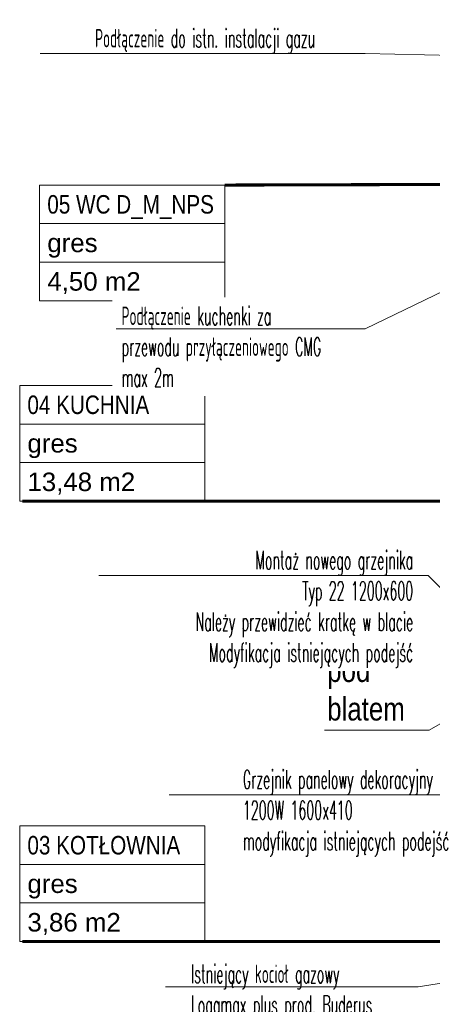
# Model space of a CAD drawing. Header units: millimetres. Extents: x -55054 to 44305, y -132338 to 49528.
# Tile 12 of 72: x 24751 to 27426, y -104030 to -97642. Entities that reach past the tile are written whole.
import ezdxf
from ezdxf import colors
from ezdxf.entities.mleader import LeaderData, LeaderLine
from ezdxf.enums import TextEntityAlignment as Align
from ezdxf.math import Vec2, Vec3

# ---------------------------------------------------------------- set-up
doc = ezdxf.new("R2010")
doc.units = ezdxf.units.MM
doc.header["$LTSCALE"] = 100
for name, color, linetype, lineweight in [('.WK_WODA_OPIS', 7, 'Continuous', 13), ('.XREF', 251, 'Continuous', 5), ('Kosów OSP 27-03-2026_xref$0$A_meble kuchnia lazienka', 8, 'Continuous', 5), ('Kosów OSP 27-03-2026_xref$0$A_opis pom', 8, 'Continuous', 5)]:
    doc.layers.add(name, color=color, linetype=linetype, lineweight=lineweight)
doc.styles.add('Kosów OSP 27-03-2026_xref$0$dar-styl', font='arial.ttf')
doc.styles.add('Kosów OSP 27-03-2026_xref$0$Standard', font='arial.ttf')
doc.styles.add('WYMIARY', font='romans.shx', dxfattribs={"width": 0.7})

# ---------------------------------------------------------------- blocks, each defined once
blk = doc.blocks.new('Kosów OSP 27-03-2026_xref$0$A_METKA POM.')
at = {"layer": 'Kosów OSP 27-03-2026_xref$0$A_opis pom'}
blk.add_lwpolyline([(0, 0), (120, 0), (120, -75), (0, -75)], close=True, dxfattribs=at)
for points in [[(0, -25), (120, -25)], [(0, -50), (120, -50)]]:
    blk.add_lwpolyline(points, dxfattribs=at)
at = {"layer": 'Kosów OSP 27-03-2026_xref$0$A_opis pom', "style": 'Kosów OSP 27-03-2026_xref$0$dar-styl'}
for tag, p in [('NAZWA_POM', (5, -6.5)), ('WYKOŃCZENIE', (5, -31.5)), ('POWIERZCHNIA', (5, -56.5))]:
    blk.add_attdef(tag, text='', height=12, dxfattribs=at).set_placement(p, align=Align.TOP_LEFT)
blk = doc.blocks.new('Kosów OSP 27-03-2026_xref$0$A$C69D56E1C')
at = {"layer": 'Kosów OSP 27-03-2026_xref$0$A_opis pom', "const_width": 2}
for points in [[(-1820.5, -221.93), (-1374.7, -220.64)], [(-1951.7, -426.97), (-1563.03, -426.97)], [(-1951.7, -712.73), (-1623.54, -712.73)]]:
    blk.add_lwpolyline(points, dxfattribs=at)
at = {"layer": 'Kosów OSP 27-03-2026_xref$0$A_opis pom'}
blk.add_lwpolyline([(-1640.66, -548.42), (-1687.88, -575.68), (-1755.83, -575.68)], dxfattribs=at)
ref = blk.add_blockref('Kosów OSP 27-03-2026_xref$0$A_METKA POM.', (-1940.5, -221.93), dxfattribs=dict(at, rotation=360))
ref.add_attrib('NAZWA_POM', '05 WC D_M_NPS', dxfattribs={"height": 12, "style": 'Kosów OSP 27-03-2026_xref$0$dar-styl', "width": 0.8}).set_placement((-1935.5, -228.43), align=Align.TOP_LEFT)
ref.add_attrib('WYKOŃCZENIE', 'gres', dxfattribs={"height": 12, "style": 'Kosów OSP 27-03-2026_xref$0$dar-styl'}).set_placement((-1935.5, -253.43), align=Align.TOP_LEFT)
ref.add_attrib('POWIERZCHNIA', '4,50 m2', dxfattribs={"height": 12, "style": 'Kosów OSP 27-03-2026_xref$0$dar-styl'}).set_placement((-1935.5, -278.43), align=Align.TOP_LEFT)
ref = blk.add_blockref('Kosów OSP 27-03-2026_xref$0$A_METKA POM.', (-1953.4, -351.97), dxfattribs=dict(at, rotation=360))
ref.add_attrib('NAZWA_POM', '04 KUCHNIA', dxfattribs={"height": 12, "style": 'Kosów OSP 27-03-2026_xref$0$dar-styl', "width": 0.8}).set_placement((-1948.4, -358.47), align=Align.TOP_LEFT)
ref.add_attrib('WYKOŃCZENIE', 'gres', dxfattribs={"height": 12, "style": 'Kosów OSP 27-03-2026_xref$0$dar-styl'}).set_placement((-1948.4, -383.47), align=Align.TOP_LEFT)
ref.add_attrib('POWIERZCHNIA', '13,48 m2', dxfattribs={"height": 12, "style": 'Kosów OSP 27-03-2026_xref$0$dar-styl'}).set_placement((-1948.4, -408.47), align=Align.TOP_LEFT)
ref = blk.add_blockref('Kosów OSP 27-03-2026_xref$0$A_METKA POM.', (-1953.4, -637.73), dxfattribs=dict(at, rotation=360))
ref.add_attrib('NAZWA_POM', '03 KOTŁOWNIA', dxfattribs={"height": 12, "style": 'Kosów OSP 27-03-2026_xref$0$dar-styl', "width": 0.8}).set_placement((-1948.4, -644.23), align=Align.TOP_LEFT)
ref.add_attrib('WYKOŃCZENIE', 'gres', dxfattribs={"height": 12, "style": 'Kosów OSP 27-03-2026_xref$0$dar-styl'}).set_placement((-1948.4, -669.23), align=Align.TOP_LEFT)
ref.add_attrib('POWIERZCHNIA', '3,86 m2', dxfattribs={"height": 12, "style": 'Kosów OSP 27-03-2026_xref$0$dar-styl'}).set_placement((-1948.4, -694.23), align=Align.TOP_LEFT)
at = {"layer": 'Kosów OSP 27-03-2026_xref$0$A_opis pom', "insert": (-1754, -504.32), "char_height": 15, "width": 119.0753, "attachment_point": 1, "style": 'Kosów OSP 27-03-2026_xref$0$Standard'}
blk.add_mtext('{\\W0.8;grzejnik\\Ppod\\Pblatem}', dxfattribs=at)
blk = doc.blocks.new('Kosów OSP 27-03-2026_xref')
at = {"layer": 'Kosów OSP 27-03-2026_xref$0$A_meble kuchnia lazienka'}
blk.add_blockref('Kosów OSP 27-03-2026_xref$0$A$C69D56E1C', (6868.75, -5828.65), dxfattribs=at)
blk = doc.blocks.new('_None')

msp = doc.modelspace()

# ---------------------------------------------------------------- block references
at = {"layer": '.XREF', "xscale": 10, "yscale": 10, "zscale": 10}
msp.add_blockref('Kosów OSP 27-03-2026_xref', (-24402.4, -38209.1, -141.5), dxfattribs=at)

# ---------------------------------------------------------------- next in the draw order: leaders
at = {"layer": '.WK_WODA_OPIS'}
ml = msp.add_multileader_mtext('Standard', dxfattribs=at)
ml.set_content('\\W0.5;Podłączenie do istn. instalacji gazu', color=256, style='WYMIARY')
ml.set_leader_properties(linetype='ByLayer', lineweight=-1)
ml.set_arrow_properties(name='NONE')
ml.build(insert=Vec2(0, 0))
ml.multileader.update_dxf_attribs({"text_left_attachment_type": 6, "text_right_attachment_type": 6, "dogleg_length": 86.4, "arrow_head_size": 40})
ctx = ml.context
ctx.base_point, ctx.char_height, ctx.arrow_head_size, ctx.landing_gap_size, ctx.plane_origin = Vec3(25230.1, -97861.9, 524.5), 120, 40, 10, Vec3(-52140877.1, -7109786.8, 524.5)
ctx.left_attachment, ctx.right_attachment = 6, 6
notes = []
notes.append((ctx, [(0, (1, 1, 0), (26990.8, -97861.9, 524.5), (-1, 0), 86.4, [(0, [(27852.4, -97879.3, 524.5)], 0, [])])]))
ctx.mtext.insert, ctx.mtext.line_spacing_style = Vec3(25240.1, -97701.9, 524.5), 2
ctx.mtext.has_bg_fill, ctx.mtext.bg_color, ctx.mtext.bg_scale_factor, ctx.mtext.bg_transparency, ctx.mtext.use_window_bg_color = 1, -1027028792, 1.5, 0, 1
ml = msp.add_multileader_mtext('Standard', dxfattribs=at)
ml.set_content('\\W0.5;Podłączenie kuchenki za przewodu przyłączeniowego CMG max 2m', color=256, style='WYMIARY')
ml.set_leader_properties(linetype='ByLayer', lineweight=-1)
ml.set_arrow_properties(name='NONE')
ml.build(insert=Vec2(0, 0))
ml.multileader.update_dxf_attribs({"text_left_attachment_type": 6, "text_right_attachment_type": 6, "dogleg_length": 86.4, "arrow_head_size": 40})
ctx = ml.context
ctx.base_point, ctx.char_height, ctx.arrow_head_size, ctx.landing_gap_size, ctx.plane_origin = Vec3(25401.5, -99647.6, 524.5), 120, 40, 10, Vec3(-52140877.1, -7111732.5, 524.5)
ctx.left_attachment, ctx.right_attachment = 6, 6
notes.append((ctx, [(0, (1, 1, 0), (26990.8, -99647.6, 524.5), (-1, 0), 86.4, [(0, [(27898.9, -99208.1, 524.5)], 0, [])])]))
ctx.mtext.insert, ctx.mtext.width, ctx.mtext.line_spacing_style = Vec3(25411.5, -99503.6, 524.5), 1502.71, 2
ctx.mtext.has_bg_fill, ctx.mtext.bg_color, ctx.mtext.bg_scale_factor, ctx.mtext.bg_transparency, ctx.mtext.use_window_bg_color = 1, -1027028792, 1.5, 0, 1
ml = msp.add_multileader_mtext('Standard', dxfattribs=at)
ml.set_content('\\W0.5;Grzejnik panelowy dekoracyjny\\P1200W 1600x410\\Pmodyfikacja istniejących podejść \\P', color=256, style='WYMIARY')
ml.set_leader_properties(linetype='ByLayer', lineweight=-1)
ml.set_arrow_properties(name='NONE')
ml.build(insert=Vec2(0, 0))
ml.multileader.update_dxf_attribs({"text_left_attachment_type": 6, "text_right_attachment_type": 6, "dogleg_length": 86.4, "arrow_head_size": 40})
ctx = ml.context
ctx.base_point, ctx.char_height, ctx.arrow_head_size, ctx.landing_gap_size, ctx.plane_origin = Vec3(26187.9, -102670.9, 524.5), 120, 40, 10, Vec3(-52145206.9, -7113393.3, 524.5)
ctx.left_attachment, ctx.right_attachment = 6, 6
notes.append((ctx, [(0, (1, 1, 0), (27791.4, -102670.9, 524.5), (-1, 0), 86.4, [(0, [(30792.4, -102340.1, 524.5)], 0, [])])]))
ctx.mtext.insert, ctx.mtext.line_spacing_style = Vec3(26197.9, -102510.9, 524.5), 2
ctx.mtext.has_bg_fill, ctx.mtext.bg_color, ctx.mtext.bg_scale_factor, ctx.mtext.bg_transparency, ctx.mtext.use_window_bg_color = 1, -1027028792, 1.5, 0, 1
for ctx, leaders in notes:
    for number, flags, end, landing, length, lines in leaders:
        leader = LeaderData()
        leader.index, (leader.has_last_leader_line, leader.has_dogleg_vector, leader.attachment_direction) = number, flags
        leader.last_leader_point, leader.dogleg_vector, leader.dogleg_length = Vec3(end), Vec3(landing), length
        for number, points, colour, breaks in lines:
            line = LeaderLine()
            line.index, line.vertices, line.color, line.breaks = number, Vec3.list(points), colors.encode_raw_color(colour), breaks
            leader.lines.append(line)
        ctx.leaders.append(leader)

# ---------------------------------------------------------------- next in the draw order: leaders
ml = msp.add_multileader_mtext('Standard', dxfattribs=at)
ml.set_content('\\W0.5;Montaż nowego grzejnika\\PTyp 22 1200x600\\PNależy przewidzieć kratkę w blacie\\PModyfikacja istniejących podejść', color=256, style='WYMIARY')
ml.set_leader_properties(lineweight=-1)
ml.set_arrow_properties(name='NONE')
ml.build(insert=Vec2(0, 0))
ml.multileader.update_dxf_attribs({"text_left_attachment_type": 6, "text_right_attachment_type": 6, "dogleg_length": 86.4, "arrow_head_size": 40})
ctx = ml.context
ctx.base_point, ctx.char_height, ctx.arrow_head_size, ctx.landing_gap_size, ctx.plane_origin = Vec3(25686.9, -101247.8, 258.5), 120, 40, 10, Vec3(60662.2, -86870.8, 258.5)
ctx.left_attachment, ctx.right_attachment, ctx.text_align_type = 6, 6, 2
notes = []
notes.append((ctx, [(0, (1, 1, 0), (27398.9, -101247.8, 258.5), (-1, 0), 86.4, [(0, [(27888.1, -101730.2, 258.5)], 0, [])])]))
ctx.mtext.insert, ctx.mtext.alignment, ctx.mtext.line_spacing_style, ctx.mtext.flow_direction = Vec3(27302.6, -101087.8, 258.5), 3, 2, 5
ctx.mtext.has_bg_fill, ctx.mtext.bg_color, ctx.mtext.bg_scale_factor, ctx.mtext.bg_transparency, ctx.mtext.use_window_bg_color = 1, -1027028792, 1.5, 0, 1
for ctx, leaders in notes:
    for number, flags, end, landing, length, lines in leaders:
        leader = LeaderData()
        leader.index, (leader.has_last_leader_line, leader.has_dogleg_vector, leader.attachment_direction) = number, flags
        leader.last_leader_point, leader.dogleg_vector, leader.dogleg_length = Vec3(end), Vec3(landing), length
        for number, points, colour, breaks in lines:
            line = LeaderLine()
            line.index, line.vertices, line.color, line.breaks = number, Vec3.list(points), colors.encode_raw_color(colour), breaks
            leader.lines.append(line)
        ctx.leaders.append(leader)

# ---------------------------------------------------------------- next in the draw order: leaders
ml = msp.add_multileader_mtext('Standard', dxfattribs=at)
ml.set_content('\\W0.5;Istniejący kocioł gazowy\\PLogamax plus prod. Buderus\\PGB072-24 V2\\PMoc znam. 22,5kW (80/60%%dC)\\PBez zmian', color=256, style='WYMIARY')
ml.set_leader_properties(linetype='ByLayer', lineweight=-1)
ml.set_arrow_properties(name='NONE')
ml.build(insert=Vec2(0, 0))
ml.multileader.update_dxf_attribs({"text_left_attachment_type": 6, "text_right_attachment_type": 6, "dogleg_length": 86.4, "arrow_head_size": 40})
ctx = ml.context
ctx.base_point, ctx.char_height, ctx.arrow_head_size, ctx.landing_gap_size, ctx.plane_origin = Vec3(25851.8, -103916.3, 524.5), 120, 40, 10, Vec3(-52145832.5, -7114428.7, 524.5)
ctx.left_attachment, ctx.right_attachment = 6, 6
notes = []
notes.append((ctx, [(0, (1, 1, 0), (27335.3, -103916.3, 524.5), (-1, 0), 86.4, [(0, [(29301.5, -103602.9, 524.5)], 0, [])])]))
ctx.mtext.insert, ctx.mtext.line_spacing_style = Vec3(25861.8, -103772.3, 524.5), 2
ctx.mtext.has_bg_fill, ctx.mtext.bg_color, ctx.mtext.bg_scale_factor, ctx.mtext.bg_transparency, ctx.mtext.use_window_bg_color = 1, -1027028792, 1.5, 0, 1
for ctx, leaders in notes:
    for number, flags, end, landing, length, lines in leaders:
        leader = LeaderData()
        leader.index, (leader.has_last_leader_line, leader.has_dogleg_vector, leader.attachment_direction) = number, flags
        leader.last_leader_point, leader.dogleg_vector, leader.dogleg_length = Vec3(end), Vec3(landing), length
        for number, points, colour, breaks in lines:
            line = LeaderLine()
            line.index, line.vertices, line.color, line.breaks = number, Vec3.list(points), colors.encode_raw_color(colour), breaks
            leader.lines.append(line)
        ctx.leaders.append(leader)

doc.saveas('drawing.dxf')
